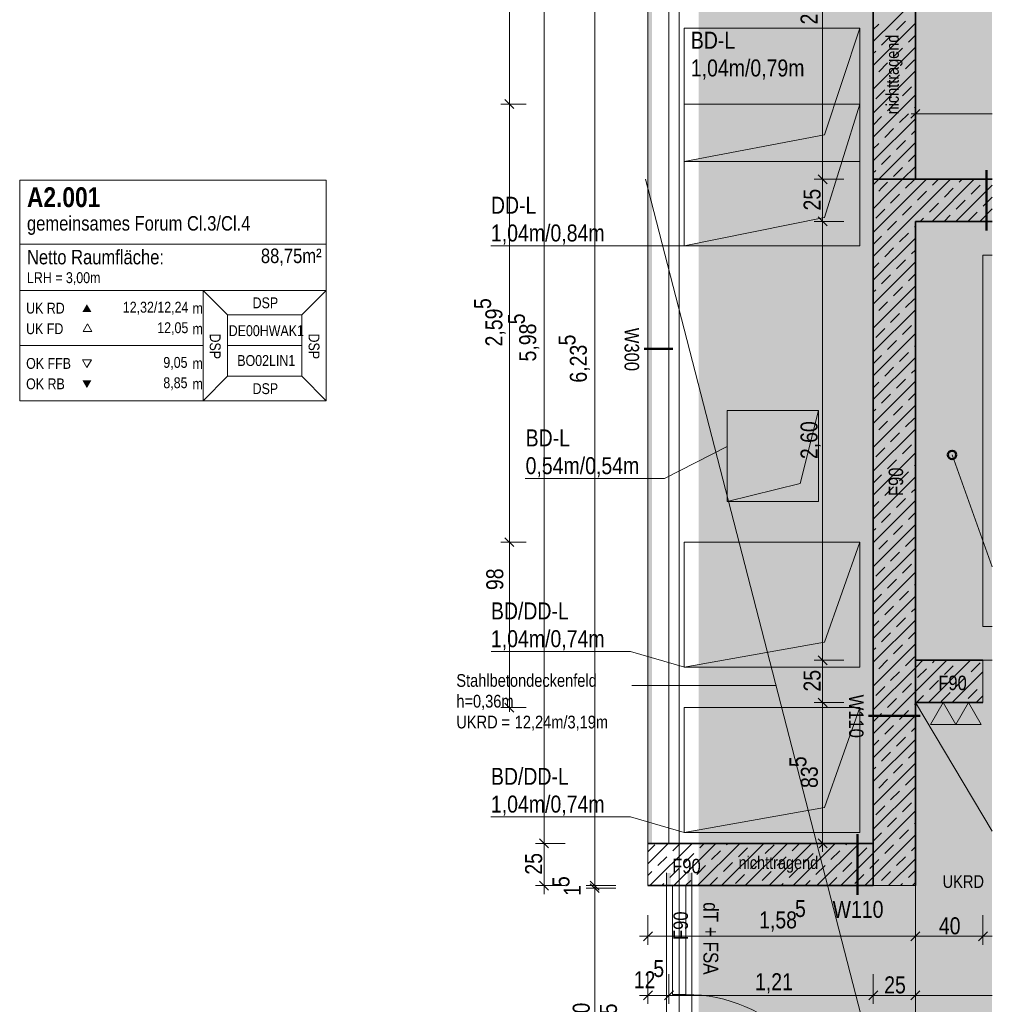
# Model space of a CAD drawing. Extents: x -620 to 300, y 62 to 1112.
# Tile 217 of 226: x -39 to 77, y 632 to 748. Entities that reach past the tile are written whole.
import ezdxf
from ezdxf.lldxf.tags import DXFTag

# ---------------------------------------------------------------- set-up
doc = ezdxf.new("R2010")
doc.units = 0
doc.layers.get('0').update_dxf_attribs({"lineweight": 13})
for name, color, linetype, lineweight, true_color in [('00 -Bauelemente -Gipskarton', 7, 'Continuous', 9, 0xff7fe6), ('00 -Bauelemente -Stahlbeton', 7, 'Continuous', 9, 0xff7fe6), ('30 -34 Innenwände- 1 tragend', 7, 'Continuous', 13, 0xdd0806), ('30 -34 Innenwände- 2 nichttragend', 7, 'Continuous', 18, 0xff7fe6), ('30 -34 Innenwände- 4 Türen_Fenster', 9, 'Continuous', 15, 0x808080), ('30 -35 Decken- 11 Bodendurchbruch', 7, 'Continuous', 15, 0x599559), ('30 -35 Decken- 11 Durchbruch', 5, 'Continuous', 15, 0x0000ff), ('60- 61 allgemeine Ausstattung- 1 Möbel', 9, 'Continuous', 9, 0x808080), ('70 -72 Beschriftung- 1 Beschriftung allgemein', 7, 'Continuous', 9, 0xff6633), ('70 -72 Beschriftung- 2 Beschriftung Bauteile', 7, 'Continuous', 9, 0x9999ff), ('70 -75 Raumstempel- 1 Raumstempel-A06CPVSBL0', 1, 'Continuous', 50, 0xff0000), ('70 -75 Raumstempel-2 Verweislinie', 3, 'Continuous', 9, 0x00ff00), ('70 -76 Bemaßung- 2 Allgemein', 9, 'Continuous', 5, 0x808080), ('iwb_Layout BA_Markierung', 7, 'Continuous', 9, 0xbadcdc)]:
    doc.layers.add(name, color=color, linetype=linetype, lineweight=lineweight, true_color=true_color)
for name, color, linetype, lineweight in [('70 -71 Achsen- 1 Gebäudeachsen', 7, 'STRICHPUNKT2-A06CPVSFL0', 18), ('70 -75 Raumstempel- 3 Wandstempel', 7, 'Continuous', 50), ('Keine-A06CPVSEL0', 7, 'Continuous', 9)]:
    doc.layers.add(name, color=color, linetype=linetype, lineweight=lineweight)
doc.styles.get("Standard").update_dxf_attribs({"font": 'ARIALN.TTF'})
tags = doc.linetypes.add('grob-A06CPVSAL0', pattern=[14, 3, -8, 3]).pattern_tags.tags
tags[8:9] = [DXFTag(74, 4), DXFTag(75, 0), DXFTag(340, '0'), DXFTag(46, 0.0), DXFTag(50, 0.0), DXFTag(44, 0.0), DXFTag(45, 0.0)]
tags[6:7] = [DXFTag(74, 4), DXFTag(75, 0), DXFTag(340, '0'), DXFTag(46, 0.0), DXFTag(50, 0.0), DXFTag(44, 0.0), DXFTag(45, 0.0)]
tags[4:5] = [DXFTag(74, 4), DXFTag(75, 0), DXFTag(340, '0'), DXFTag(46, 0.0), DXFTag(50, 0.0), DXFTag(44, 0.0), DXFTag(45, 0.0)]
tags = doc.linetypes.add('STRICHPUNKT2-A06CPVSFL0', pattern=[12.7, 6.35, -3.175, 0, -3.175]).pattern_tags.tags
tags[10:11] = [DXFTag(74, 4), DXFTag(75, 0), DXFTag(340, '0'), DXFTag(46, 0.0), DXFTag(50, 0.0), DXFTag(44, 0.0), DXFTag(45, 0.0)]
tags[8:9] = [DXFTag(74, 4), DXFTag(75, 0), DXFTag(340, '0'), DXFTag(46, 0.0), DXFTag(50, 0.0), DXFTag(44, 0.0), DXFTag(45, 0.0)]
tags[6:7] = [DXFTag(74, 4), DXFTag(75, 0), DXFTag(340, '0'), DXFTag(46, 0.0), DXFTag(50, 0.0), DXFTag(44, 0.0), DXFTag(45, 0.0)]
tags[4:5] = [DXFTag(74, 4), DXFTag(75, 0), DXFTag(340, '0'), DXFTag(46, 0.0), DXFTag(50, 0.0), DXFTag(44, 0.0), DXFTag(45, 0.0)]

# ---------------------------------------------------------------- blocks, each defined once
blk = doc.blocks.new('Polygon-A06CPVS4L0')
at = {"color": 0, "linetype": 'ByBlock', "lineweight": -2, "ltscale": 0.13}
blk.add_solid([(41.83, 86.61), (41.66, 1083.81), (76.5, 86.52), (76.5, 1083.81)], dxfattribs=at)
blk = doc.blocks.new('Referenz-A06CPVSGL0')
at = {"layer": '00 -Bauelemente -Gipskarton', "color": 0, "linetype": 'Continuous', "lineweight": 0, "ltscale": 0.13}
for points in [[(35.97, 770.45), (35.72, 770.45), (35.97, 650.75), (35.72, 650.75)], [(36.22, 770.45), (35.97, 770.45), (36.22, 650.75), (35.97, 650.75)], [(38.17, 647.25), (37.92, 647.25), (38.17, 645.75), (37.92, 645.75)], [(38.42, 647.25), (38.17, 647.25), (38.42, 645.75), (38.17, 645.75)], [(40.67, 647.25), (40.42, 647.25), (40.67, 645.75), (40.42, 645.75)], [(40.92, 647.25), (40.67, 647.25), (40.92, 645.75), (40.67, 645.75)]]:
    blk.add_solid(points, dxfattribs=at)
at = {"layer": '00 -Bauelemente -Stahlbeton', "color": 0, "linetype": 'Continuous', "ltscale": 0.13}
blk.add_line((75.42, 667.45), (75.42, 672.45), dxfattribs=at)
at = {"layer": '30 -34 Innenwände- 1 tragend', "color": 0, "lineweight": 35}
for p, q in [((67.42, 776.95), (67.42, 729.45)), ((62.42, 770.45), (62.42, 729.45)), ((62.42, 729.45), (62.42, 645.75)), ((62.42, 729.45), (76.53, 729.45)), ((67.42, 724.45), (67.42, 645.75)), ((67.42, 724.45), (76.53, 724.45)), ((67.42, 672.45), (75.42, 672.45)), ((67.42, 667.45), (75.42, 667.45)), ((62.42, 650.75), (35.72, 650.75)), ((62.42, 645.75), (35.72, 645.75))]:
    blk.add_line(p, q, dxfattribs=at)
at = {"layer": '30 -34 Innenwände- 1 tragend', "color": 0, "linetype": 'Continuous', "lineweight": -2, "ltscale": 0.13}
for p, q in [((67.42, 776.95), (67.42, 729.45)), ((62.42, 770.45), (62.42, 729.45)), ((62.42, 729.45), (62.42, 645.75)), ((62.42, 729.45), (67.42, 729.45)), ((67.72, 729.45), (76.53, 729.45)), ((67.42, 724.45), (67.42, 672.45)), ((67.42, 724.45), (76.53, 724.45)), ((67.42, 672.45), (75.42, 672.45)), ((75.42, 667.45), (75.42, 672.45)), ((67.42, 667.45), (67.42, 645.75)), ((67.42, 667.45), (75.42, 667.45)), ((35.72, 650.75), (35.72, 645.75)), ((62.42, 650.75), (38.22, 650.75)), ((37.92, 645.75), (35.72, 645.75)), ((62.42, 645.75), (40.92, 645.75)), ((62.42, 645.75), (67.42, 645.75))]:
    blk.add_line(p, q, dxfattribs=at)
at = {"layer": '30 -34 Innenwände- 1 tragend', "color": 0, "lineweight": 9}
for p, q in [((62.42, 745.76), (67.42, 750.76)), ((62.42, 745.76), (67.42, 750.76)), ((62.42, 742.93), (67.42, 747.93)), ((62.42, 742.93), (67.42, 747.93)), ((62.42, 747.18), (63.07, 747.83)), ((62.42, 747.18), (63.07, 747.83)), ((65.19, 747.12), (66.25, 748.18)), ((65.19, 747.12), (66.25, 748.18)), ((63.42, 745.35), (64.48, 746.41)), ((63.42, 745.35), (64.48, 746.41)), ((66.61, 745.7), (67.42, 746.52)), ((66.61, 745.7), (67.42, 746.52)), ((62.42, 740.11), (67.42, 745.11)), ((62.42, 740.11), (67.42, 745.11)), ((62.42, 744.35), (62.72, 744.64)), ((62.42, 744.35), (62.72, 744.64)), ((64.84, 743.94), (65.9, 745)), ((64.84, 743.94), (65.9, 745)), ((63.07, 742.17), (64.13, 743.23)), ((63.07, 742.17), (64.13, 743.23)), ((66.25, 742.52), (67.31, 743.58)), ((66.25, 742.52), (67.31, 743.58)), ((62.42, 737.28), (67.42, 742.28)), ((62.42, 737.28), (67.42, 742.28)), ((64.48, 740.75), (65.54, 741.81)), ((64.48, 740.75), (65.54, 741.81)), ((62.72, 738.99), (63.78, 740.05)), ((62.72, 738.99), (63.78, 740.05)), ((65.9, 739.34), (66.96, 740.4)), ((65.9, 739.34), (66.96, 740.4)), ((62.42, 734.45), (67.42, 739.45)), ((62.42, 734.45), (67.42, 739.45)), ((64.13, 737.57), (65.19, 738.63)), ((64.13, 737.57), (65.19, 738.63)), ((67.31, 737.93), (67.42, 738.04)), ((67.31, 737.93), (67.42, 738.04)), ((62.42, 735.86), (63.42, 736.87)), ((62.42, 735.86), (63.42, 736.87)), ((62.42, 731.62), (67.42, 736.62)), ((62.42, 731.62), (67.42, 736.62)), ((65.54, 736.16), (66.61, 737.22)), ((65.54, 736.16), (66.61, 737.22)), ((63.78, 734.39), (64.84, 735.45)), ((63.78, 734.39), (64.84, 735.45)), ((66.96, 734.74), (67.42, 735.21)), ((66.96, 734.74), (67.42, 735.21)), ((65.19, 732.98), (66.25, 734.04)), ((65.19, 732.98), (66.25, 734.04)), ((62.42, 733.04), (63.07, 733.68)), ((62.42, 733.04), (63.07, 733.68)), ((63.08, 729.45), (67.42, 733.79)), ((63.08, 729.45), (67.42, 733.79)), ((63.42, 731.21), (64.48, 732.27)), ((63.42, 731.21), (64.48, 732.27)), ((66.61, 731.56), (67.42, 732.38)), ((66.61, 731.56), (67.42, 732.38)), ((62.42, 730.21), (62.72, 730.5)), ((62.42, 730.21), (62.72, 730.5)), ((64.84, 729.79), (65.9, 730.85)), ((64.84, 729.79), (65.9, 730.85)), ((65.91, 729.45), (67.42, 730.96)), ((65.91, 729.45), (67.42, 730.96)), ((62.75, 729.12), (63.08, 729.45)), ((62.75, 729.12), (63.08, 729.45)), ((64.17, 727.71), (65.91, 729.45)), ((64.17, 727.71), (65.91, 729.45)), ((65.58, 726.29), (68.74, 729.45)), ((65.58, 726.29), (68.74, 729.45)), ((66.25, 728.38), (67.31, 729.44)), ((66.25, 728.38), (67.31, 729.44)), ((66.99, 724.88), (71.57, 729.45)), ((66.99, 724.88), (71.57, 729.45)), ((69.4, 724.45), (74.4, 729.45)), ((69.4, 724.45), (74.4, 729.45)), ((69.43, 728.73), (70.15, 729.45)), ((69.43, 728.73), (70.15, 729.45)), ((72.62, 729.09), (72.98, 729.45)), ((72.62, 729.09), (72.98, 729.45)), ((75.8, 729.44), (75.81, 729.45)), ((75.8, 729.44), (75.81, 729.45)), ((62.42, 728.79), (62.75, 729.12)), ((62.42, 728.79), (62.75, 729.12)), ((63.07, 728.03), (63.46, 728.42)), ((63.07, 728.03), (63.46, 728.42)), ((63.46, 728.42), (64.13, 729.09)), ((63.46, 728.42), (64.13, 729.09)), ((67.67, 726.97), (68.73, 728.03)), ((67.67, 726.97), (68.73, 728.03)), ((70.85, 727.32), (71.91, 728.38)), ((70.85, 727.32), (71.91, 728.38)), ((72.22, 724.45), (76.53, 728.76)), ((72.22, 724.45), (76.53, 728.76)), ((74.03, 727.67), (75.09, 728.73)), ((74.03, 727.67), (75.09, 728.73)), ((62.42, 725.96), (64.17, 727.71)), ((62.42, 725.96), (64.17, 727.71)), ((64.48, 726.61), (64.87, 727)), ((64.48, 726.61), (64.87, 727)), ((64.87, 727), (65.54, 727.67)), ((64.87, 727), (65.54, 727.67)), ((72.26, 725.91), (73.32, 726.97)), ((72.26, 725.91), (73.32, 726.97)), ((75.44, 726.26), (76.5, 727.32)), ((75.44, 726.26), (76.5, 727.32)), ((62.42, 723.14), (65.58, 726.29)), ((62.42, 723.14), (65.58, 726.29)), ((62.72, 724.84), (63.78, 725.91)), ((62.72, 724.84), (63.78, 725.91)), ((66.29, 725.59), (66.96, 726.26)), ((66.29, 725.59), (66.96, 726.26)), ((69.08, 725.55), (70.14, 726.61)), ((69.08, 725.55), (70.14, 726.61)), ((75.05, 724.45), (76.53, 725.93)), ((75.05, 724.45), (76.53, 725.93)), ((62.42, 720.31), (66.99, 724.88)), ((62.42, 720.31), (66.99, 724.88)), ((64.13, 723.43), (65.19, 724.49)), ((64.13, 723.43), (65.19, 724.49)), ((65.9, 725.2), (66.29, 725.59)), ((65.9, 725.2), (66.29, 725.59)), ((67.98, 724.45), (68.37, 724.84)), ((67.98, 724.45), (68.37, 724.84)), ((70.81, 724.45), (71.55, 725.2)), ((70.81, 724.45), (71.55, 725.2)), ((73.68, 724.49), (74.74, 725.55)), ((73.68, 724.49), (74.74, 725.55)), ((67.31, 723.78), (67.42, 723.89)), ((67.31, 723.78), (67.42, 723.89)), ((62.42, 721.72), (63.42, 722.72)), ((62.42, 721.72), (63.42, 722.72)), ((62.42, 717.48), (67.42, 722.48)), ((62.42, 717.48), (67.42, 722.48)), ((65.54, 722.02), (66.61, 723.08)), ((65.54, 722.02), (66.61, 723.08)), ((63.78, 720.25), (64.84, 721.31)), ((63.78, 720.25), (64.84, 721.31)), ((66.96, 720.6), (67.42, 721.06)), ((66.96, 720.6), (67.42, 721.06)), ((65.19, 718.83), (66.25, 719.89)), ((65.19, 718.83), (66.25, 719.89)), ((62.42, 714.65), (67.42, 719.65)), ((62.42, 714.65), (67.42, 719.65)), ((62.42, 718.89), (63.07, 719.54)), ((62.42, 718.89), (63.07, 719.54)), ((63.42, 717.07), (64.48, 718.13)), ((63.42, 717.07), (64.48, 718.13)), ((66.61, 717.42), (67.42, 718.24)), ((66.61, 717.42), (67.42, 718.24)), ((62.42, 711.82), (67.42, 716.82)), ((62.42, 711.82), (67.42, 716.82)), ((62.42, 716.06), (62.72, 716.36)), ((62.42, 716.06), (62.72, 716.36)), ((64.84, 715.65), (65.9, 716.71)), ((64.84, 715.65), (65.9, 716.71)), ((66.25, 714.24), (67.31, 715.3)), ((66.25, 714.24), (67.31, 715.3)), ((62.42, 708.99), (67.42, 713.99)), ((62.42, 708.99), (67.42, 713.99)), ((63.07, 713.88), (64.13, 714.94)), ((63.07, 713.88), (64.13, 714.94)), ((64.48, 712.47), (65.54, 713.53)), ((64.48, 712.47), (65.54, 713.53)), ((62.72, 710.7), (63.78, 711.76)), ((62.72, 710.7), (63.78, 711.76)), ((65.9, 711.06), (66.96, 712.12)), ((65.9, 711.06), (66.96, 712.12)), ((62.42, 706.17), (67.42, 711.17)), ((62.42, 706.17), (67.42, 711.17)), ((64.13, 709.29), (65.19, 710.35)), ((64.13, 709.29), (65.19, 710.35)), ((67.31, 709.64), (67.42, 709.75)), ((67.31, 709.64), (67.42, 709.75)), ((62.42, 707.58), (63.42, 708.58)), ((62.42, 707.58), (63.42, 708.58)), ((62.42, 703.34), (67.42, 708.34)), ((62.42, 703.34), (67.42, 708.34)), ((65.54, 707.87), (66.61, 708.93)), ((65.54, 707.87), (66.61, 708.93)), ((63.78, 706.11), (64.84, 707.17)), ((63.78, 706.11), (64.84, 707.17)), ((66.96, 706.46), (67.42, 706.92)), ((66.96, 706.46), (67.42, 706.92)), ((62.42, 700.51), (67.42, 705.51)), ((62.42, 700.51), (67.42, 705.51)), ((62.42, 704.75), (63.07, 705.4)), ((62.42, 704.75), (63.07, 705.4)), ((65.19, 704.69), (66.25, 705.75)), ((65.19, 704.69), (66.25, 705.75)), ((63.42, 702.92), (64.48, 703.98)), ((63.42, 702.92), (64.48, 703.98)), ((66.61, 703.28), (67.42, 704.09)), ((66.61, 703.28), (67.42, 704.09)), ((62.42, 697.68), (67.42, 702.68)), ((62.42, 697.68), (67.42, 702.68)), ((64.84, 701.51), (65.9, 702.57)), ((64.84, 701.51), (65.9, 702.57)), ((62.42, 701.92), (62.72, 702.22)), ((62.42, 701.92), (62.72, 702.22)), ((63.07, 699.74), (64.13, 700.8)), ((63.07, 699.74), (64.13, 700.8)), ((66.25, 700.1), (67.31, 701.16)), ((66.25, 700.1), (67.31, 701.16)), ((62.42, 694.85), (67.42, 699.85)), ((62.42, 694.85), (67.42, 699.85)), ((64.48, 698.33), (65.54, 699.39)), ((64.48, 698.33), (65.54, 699.39)), ((65.9, 696.91), (66.96, 697.97)), ((65.9, 696.91), (66.96, 697.97)), ((62.42, 692.02), (67.42, 697.02)), ((62.42, 692.02), (67.42, 697.02)), ((62.72, 696.56), (63.78, 697.62)), ((62.72, 696.56), (63.78, 697.62)), ((64.13, 695.15), (65.19, 696.21)), ((64.13, 695.15), (65.19, 696.21)), ((67.31, 695.5), (67.42, 695.61)), ((67.31, 695.5), (67.42, 695.61)), ((62.42, 693.44), (63.42, 694.44)), ((62.42, 693.44), (63.42, 694.44)), ((62.42, 689.19), (67.42, 694.19)), ((62.42, 689.19), (67.42, 694.19)), ((65.54, 693.73), (66.61, 694.79)), ((65.54, 693.73), (66.61, 694.79)), ((63.78, 691.96), (64.84, 693.02)), ((63.78, 691.96), (64.84, 693.02)), ((66.96, 692.32), (67.42, 692.78)), ((66.96, 692.32), (67.42, 692.78)), ((62.42, 686.37), (67.42, 691.37)), ((62.42, 686.37), (67.42, 691.37)), ((62.42, 690.61), (63.07, 691.26)), ((62.42, 690.61), (63.07, 691.26)), ((65.19, 690.55), (66.25, 691.61)), ((65.19, 690.55), (66.25, 691.61)), ((63.42, 688.78), (64.48, 689.84)), ((63.42, 688.78), (64.48, 689.84)), ((66.61, 689.14), (67.42, 689.95)), ((66.61, 689.14), (67.42, 689.95)), ((62.42, 683.54), (67.42, 688.54)), ((62.42, 683.54), (67.42, 688.54)), ((64.84, 687.37), (65.9, 688.43)), ((64.84, 687.37), (65.9, 688.43)), ((62.42, 687.78), (62.72, 688.07)), ((62.42, 687.78), (62.72, 688.07)), ((63.07, 685.6), (64.13, 686.66)), ((63.07, 685.6), (64.13, 686.66)), ((66.25, 685.95), (67.31, 687.01)), ((66.25, 685.95), (67.31, 687.01)), ((62.42, 680.71), (67.42, 685.71)), ((62.42, 680.71), (67.42, 685.71)), ((64.48, 684.19), (65.54, 685.25)), ((64.48, 684.19), (65.54, 685.25)), ((65.9, 682.77), (66.96, 683.83)), ((65.9, 682.77), (66.96, 683.83)), ((62.42, 677.88), (67.42, 682.88)), ((62.42, 677.88), (67.42, 682.88)), ((62.72, 682.42), (63.78, 683.48)), ((62.72, 682.42), (63.78, 683.48)), ((64.13, 681), (65.19, 682.06)), ((64.13, 681), (65.19, 682.06)), ((67.31, 681.36), (67.42, 681.47)), ((67.31, 681.36), (67.42, 681.47)), ((62.42, 679.3), (63.42, 680.3)), ((62.42, 679.3), (63.42, 680.3)), ((65.54, 679.59), (66.61, 680.65)), ((65.54, 679.59), (66.61, 680.65)), ((62.42, 675.05), (67.42, 680.05)), ((62.42, 675.05), (67.42, 680.05)), ((63.78, 677.82), (64.84, 678.88)), ((63.78, 677.82), (64.84, 678.88)), ((66.96, 678.18), (67.42, 678.64)), ((66.96, 678.18), (67.42, 678.64)), ((62.42, 672.22), (67.42, 677.22)), ((62.42, 672.22), (67.42, 677.22)), ((62.42, 676.47), (63.07, 677.11)), ((62.42, 676.47), (63.07, 677.11)), ((65.19, 676.41), (66.25, 677.47)), ((65.19, 676.41), (66.25, 677.47)), ((63.42, 674.64), (64.48, 675.7)), ((63.42, 674.64), (64.48, 675.7)), ((66.61, 674.99), (67.42, 675.81)), ((66.61, 674.99), (67.42, 675.81)), ((62.42, 669.4), (67.42, 674.4)), ((62.42, 669.4), (67.42, 674.4)), ((62.42, 673.64), (62.72, 673.93)), ((62.42, 673.64), (62.72, 673.93)), ((64.84, 673.23), (65.9, 674.29)), ((64.84, 673.23), (65.9, 674.29)), ((63.07, 671.46), (64.13, 672.52)), ((63.07, 671.46), (64.13, 672.52)), ((66.25, 671.81), (67.31, 672.87)), ((66.25, 671.81), (67.31, 672.87)), ((67.42, 671.57), (68.31, 672.45)), ((67.42, 668.74), (71.14, 672.45)), ((67.42, 671.57), (68.31, 672.45)), ((67.42, 668.74), (71.14, 672.45)), ((68.96, 667.45), (73.96, 672.45)), ((68.96, 667.45), (73.96, 672.45)), ((69.43, 672.16), (69.72, 672.45)), ((69.43, 672.16), (69.72, 672.45)), ((74.03, 671.1), (75.09, 672.16)), ((74.03, 671.1), (75.09, 672.16)), ((62.42, 666.57), (67.42, 671.57)), ((62.42, 666.57), (67.42, 671.57)), ((64.48, 670.04), (65.54, 671.1)), ((64.48, 670.04), (65.54, 671.1)), ((67.67, 670.4), (68.73, 671.46)), ((67.67, 670.4), (68.73, 671.46)), ((70.85, 670.75), (71.91, 671.81)), ((70.85, 670.75), (71.91, 671.81)), ((71.79, 667.45), (75.42, 671.08)), ((71.79, 667.45), (75.42, 671.08)), ((65.9, 668.63), (66.96, 669.69)), ((65.9, 668.63), (66.96, 669.69)), ((69.08, 668.98), (70.14, 670.04)), ((69.08, 668.98), (70.14, 670.04)), ((72.26, 669.34), (73.32, 670.4)), ((72.26, 669.34), (73.32, 670.4)), ((62.42, 663.74), (67.42, 668.74)), ((62.42, 663.74), (67.42, 668.74)), ((62.72, 668.28), (63.78, 669.34)), ((62.72, 668.28), (63.78, 669.34)), ((70.49, 667.57), (71.55, 668.63)), ((70.49, 667.57), (71.55, 668.63)), ((73.68, 667.92), (74.74, 668.98)), ((73.68, 667.92), (74.74, 668.98)), ((64.13, 666.86), (65.19, 667.92)), ((64.13, 666.86), (65.19, 667.92)), ((67.31, 667.22), (67.42, 667.32)), ((67.31, 667.22), (67.42, 667.32)), ((67.55, 667.45), (68.37, 668.28)), ((67.55, 667.45), (68.37, 668.28)), ((74.62, 667.45), (75.42, 668.25)), ((74.62, 667.45), (75.42, 668.25)), ((65.54, 665.45), (66.61, 666.51)), ((65.54, 665.45), (66.61, 666.51)), ((62.42, 665.15), (63.42, 666.15)), ((62.42, 665.15), (63.42, 666.15)), ((62.42, 660.91), (67.42, 665.91)), ((62.42, 660.91), (67.42, 665.91)), ((63.78, 663.68), (64.84, 664.74)), ((63.78, 663.68), (64.84, 664.74)), ((66.96, 664.03), (67.42, 664.5)), ((66.96, 664.03), (67.42, 664.5)), ((62.42, 658.08), (67.42, 663.08)), ((62.42, 658.08), (67.42, 663.08)), ((62.42, 662.32), (63.07, 662.97)), ((62.42, 662.32), (63.07, 662.97)), ((65.19, 662.27), (66.25, 663.33)), ((65.19, 662.27), (66.25, 663.33)), ((63.42, 660.5), (64.48, 661.56)), ((63.42, 660.5), (64.48, 661.56)), ((66.61, 660.85), (67.42, 661.67)), ((66.61, 660.85), (67.42, 661.67)), ((62.42, 655.25), (67.42, 660.25)), ((62.42, 655.25), (67.42, 660.25)), ((62.42, 659.5), (62.72, 659.79)), ((62.42, 659.5), (62.72, 659.79)), ((64.84, 659.08), (65.9, 660.14)), ((64.84, 659.08), (65.9, 660.14)), ((63.07, 657.32), (64.13, 658.38)), ((63.07, 657.32), (64.13, 658.38)), ((66.25, 657.67), (67.31, 658.73)), ((66.25, 657.67), (67.31, 658.73)), ((62.42, 652.43), (67.42, 657.43)), ((62.42, 652.43), (67.42, 657.43)), ((64.48, 655.9), (65.54, 656.96)), ((64.48, 655.9), (65.54, 656.96)), ((62.42, 649.6), (67.42, 654.6)), ((62.42, 649.6), (67.42, 654.6)), ((62.72, 654.13), (63.78, 655.19)), ((62.72, 654.13), (63.78, 655.19)), ((65.9, 654.49), (66.96, 655.55)), ((65.9, 654.49), (66.96, 655.55)), ((64.13, 652.72), (65.19, 653.78)), ((64.13, 652.72), (65.19, 653.78)), ((65.54, 651.31), (66.61, 652.37)), ((65.54, 651.31), (66.61, 652.37)), ((67.31, 653.07), (67.42, 653.18)), ((67.31, 653.07), (67.42, 653.18)), ((62.42, 651.01), (63.42, 652.01)), ((62.42, 651.01), (63.42, 652.01)), ((62.42, 646.77), (67.42, 651.77)), ((62.42, 646.77), (67.42, 651.77)), ((35.72, 648.35), (38.12, 650.75)), ((35.72, 648.35), (38.12, 650.75)), ((35.72, 649.77), (36.55, 650.6)), ((35.72, 649.77), (36.55, 650.6)), ((35.95, 645.75), (40.95, 650.75)), ((35.95, 645.75), (40.95, 650.75)), ((38.67, 649.89), (39.54, 650.75)), ((38.67, 649.89), (39.54, 650.75)), ((38.78, 645.75), (43.78, 650.75)), ((38.78, 645.75), (43.78, 650.75)), ((41.61, 645.75), (46.61, 650.75)), ((41.61, 645.75), (46.61, 650.75)), ((41.86, 650.24), (42.37, 650.75)), ((41.86, 650.24), (42.37, 650.75)), ((43.27, 648.83), (44.33, 649.89)), ((43.27, 648.83), (44.33, 649.89)), ((44.44, 645.75), (49.44, 650.75)), ((44.44, 645.75), (49.44, 650.75)), ((45.04, 650.6), (45.19, 650.75)), ((45.04, 650.6), (45.19, 650.75)), ((46.45, 649.18), (47.51, 650.24)), ((46.45, 649.18), (47.51, 650.24)), ((47.26, 645.75), (52.26, 650.75)), ((47.26, 645.75), (52.26, 650.75)), ((49.63, 649.54), (50.7, 650.6)), ((49.63, 649.54), (50.7, 650.6)), ((50.09, 645.75), (55.09, 650.75)), ((50.09, 645.75), (55.09, 650.75)), ((52.82, 649.89), (53.68, 650.75)), ((52.82, 649.89), (53.68, 650.75)), ((52.92, 645.75), (57.92, 650.75)), ((52.92, 645.75), (57.92, 650.75)), ((55.75, 645.75), (60.75, 650.75)), ((55.75, 645.75), (60.75, 650.75)), ((56, 650.24), (56.51, 650.75)), ((56, 650.24), (56.51, 650.75)), ((57.41, 648.83), (58.47, 649.89)), ((57.41, 648.83), (58.47, 649.89)), ((59.18, 650.6), (59.34, 650.75)), ((59.18, 650.6), (59.34, 650.75)), ((60.59, 649.18), (61.66, 650.24)), ((60.59, 649.18), (61.66, 650.24)), ((63.78, 649.54), (64.84, 650.6)), ((63.78, 649.54), (64.84, 650.6)), ((66.96, 649.89), (67.42, 650.35)), ((66.96, 649.89), (67.42, 650.35)), ((36.91, 648.12), (37.97, 649.18)), ((36.91, 648.12), (37.97, 649.18)), ((40.09, 648.48), (41.15, 649.54)), ((40.09, 648.48), (41.15, 649.54)), ((47.87, 647.77), (48.93, 648.83)), ((47.87, 647.77), (48.93, 648.83)), ((51.05, 648.12), (52.11, 649.18)), ((51.05, 648.12), (52.11, 649.18)), ((54.23, 648.48), (55.29, 649.54)), ((54.23, 648.48), (55.29, 649.54)), ((58.58, 645.75), (62.42, 649.6)), ((58.58, 645.75), (62.42, 649.6)), ((62.42, 648.18), (63.07, 648.83)), ((62.42, 648.18), (63.07, 648.83)), ((64.24, 645.75), (67.42, 648.94)), ((64.24, 645.75), (67.42, 648.94)), ((65.19, 648.12), (66.25, 649.18)), ((65.19, 648.12), (66.25, 649.18)), ((38.32, 646.71), (39.38, 647.77)), ((38.32, 646.71), (39.38, 647.77)), ((41.5, 647.06), (42.56, 648.12)), ((41.5, 647.06), (42.56, 648.12)), ((44.68, 647.42), (45.75, 648.48)), ((44.68, 647.42), (45.75, 648.48)), ((52.46, 646.71), (53.52, 647.77)), ((52.46, 646.71), (53.52, 647.77)), ((55.64, 647.06), (56.71, 648.12)), ((55.64, 647.06), (56.71, 648.12)), ((58.83, 647.42), (59.89, 648.48)), ((58.83, 647.42), (59.89, 648.48)), ((62.01, 647.77), (62.42, 648.18)), ((62.01, 647.77), (62.42, 648.18)), ((66.61, 646.71), (67.42, 647.53)), ((66.61, 646.71), (67.42, 647.53)), ((35.72, 646.94), (36.2, 647.42)), ((35.72, 646.94), (36.2, 647.42)), ((40.19, 645.75), (40.8, 646.36)), ((40.19, 645.75), (40.8, 646.36)), ((43.02, 645.75), (43.98, 646.71)), ((43.02, 645.75), (43.98, 646.71)), ((46.1, 646), (47.16, 647.06)), ((46.1, 646), (47.16, 647.06)), ((49.28, 646.36), (50.34, 647.42)), ((49.28, 646.36), (50.34, 647.42)), ((54.34, 645.75), (54.94, 646.36)), ((54.34, 645.75), (54.94, 646.36)), ((57.16, 645.75), (58.12, 646.71)), ((57.16, 645.75), (58.12, 646.71)), ((60.24, 646), (61.3, 647.06)), ((60.24, 646), (61.3, 647.06)), ((61.41, 645.75), (62.42, 646.77)), ((61.41, 645.75), (62.42, 646.77)), ((63.42, 646.36), (64.48, 647.42)), ((63.42, 646.36), (64.48, 647.42)), ((37.37, 645.75), (37.61, 646)), ((37.37, 645.75), (37.61, 646)), ((51.51, 645.75), (51.76, 646)), ((51.51, 645.75), (51.76, 646)), ((65.65, 645.75), (65.9, 646)), ((65.65, 645.75), (65.9, 646)), ((67.06, 645.75), (67.42, 646.11)), ((67.06, 645.75), (67.42, 646.11))]:
    blk.add_line(p, q, dxfattribs=at)
at = {"layer": '30 -34 Innenwände- 2 nichttragend', "color": 0, "linetype": 'Continuous', "ltscale": 0.18}
for p, q in [((35.72, 770.45), (35.72, 650.75)), ((38.22, 770.45), (38.22, 650.75)), ((37.92, 647.25), (37.92, 645.75)), ((40.92, 647.25), (40.92, 645.75)), ((37.92, 645.75), (40.67, 645.75)), ((37.92, 645.75), (38.17, 645.75)), ((38.17, 645.75), (38.42, 645.75)), ((38.42, 645.75), (40.42, 645.75)), ((40.42, 645.75), (40.67, 645.75)), ((40.67, 645.75), (40.92, 645.75)), ((40.67, 645.75), (40.92, 645.75))]:
    blk.add_line(p, q, dxfattribs=at)
at = {"layer": '30 -34 Innenwände- 4 Türen_Fenster', "color": 0, "linetype": 'Continuous', "ltscale": 0.15}
for p, q in [((75.42, 672.45), (76.53, 672.45)), ((38.62, 632.85), (38.62, 645.75)), ((38.62, 645.75), (40.22, 645.75)), ((40.22, 645.75), (40.22, 632.85)), ((40.22, 632.85), (38.62, 632.85))]:
    blk.add_line(p, q, dxfattribs=at)
at = {"layer": '30 -34 Innenwände- 4 Türen_Fenster', "color": 0, "linetype": 'grob-A06CPVSAL0', "ltscale": 0.15}
for p, q in [((37.92, 645.75), (37.92, 613.45)), ((40.92, 645.75), (40.92, 613.45))]:
    blk.add_line(p, q, dxfattribs=at)
blk.add_ellipse((40.22, 614.85), major_axis=(18, 0), ratio=1, start_param=0, end_param=1.570796, dxfattribs=at)
at = {"layer": '30 -35 Decken- 11 Bodendurchbruch', "color": 0, "linetype": 'Continuous', "ltscale": 0.15}
for p, q in [((40.02, 731.55), (40.02, 747.35)), ((40.02, 747.35), (60.82, 747.35)), ((60.82, 747.35), (56.66, 734.71)), ((60.82, 747.35), (56.66, 734.71)), ((60.82, 731.55), (60.82, 747.35)), ((56.66, 734.71), (40.02, 731.55)), ((56.66, 734.71), (40.02, 731.55)), ((40.02, 731.55), (60.82, 731.55)), ((45.12, 691.25), (45.12, 702.05)), ((45.12, 702.05), (55.92, 702.05)), ((55.92, 702.05), (53.76, 693.41)), ((55.92, 702.05), (53.76, 693.41)), ((55.92, 691.25), (55.92, 702.05)), ((37.7, 693.99), (45.04, 697.73)), ((21.17, 693.99), (37.7, 693.99)), ((53.76, 693.41), (45.12, 691.25)), ((53.76, 693.41), (45.12, 691.25)), ((45.12, 691.25), (55.92, 691.25))]:
    blk.add_line(p, q, dxfattribs=at)
blk.add_solid([(60.82, 747.35), (60.82, 731.55), (56.66, 734.71), (40.02, 731.55)], dxfattribs=at)
at = {"layer": '30 -35 Decken- 11 Durchbruch', "color": 0, "linetype": 'Continuous', "ltscale": 0.15}
for p, q in [((40.02, 721.55), (40.02, 738.35)), ((40.02, 738.35), (60.82, 738.35)), ((60.82, 738.35), (56.66, 724.91)), ((60.82, 738.35), (56.66, 724.91)), ((60.82, 721.55), (60.82, 738.35)), ((56.66, 724.91), (40.02, 721.55)), ((56.66, 724.91), (40.02, 721.55)), ((33.65, 721.58), (17.12, 721.58)), ((40.02, 721.55), (33.65, 721.58)), ((40.02, 721.55), (60.82, 721.55)), ((40.02, 671.65), (40.02, 686.45)), ((40.02, 686.45), (60.82, 686.45)), ((60.82, 686.45), (56.66, 674.61)), ((60.82, 686.45), (56.66, 674.61)), ((60.82, 671.65), (60.82, 686.45)), ((56.66, 674.61), (40.02, 671.65)), ((56.66, 674.61), (40.02, 671.65)), ((17.14, 673.49), (33.67, 673.49)), ((40.04, 671.63), (33.67, 673.49)), ((40.02, 671.65), (60.82, 671.65)), ((40.02, 652.05), (40.02, 666.85)), ((40.02, 666.85), (60.82, 666.85)), ((60.82, 666.85), (56.66, 655.01)), ((60.82, 666.85), (56.66, 655.01)), ((60.82, 652.05), (60.82, 666.85)), ((56.66, 655.01), (40.02, 652.05)), ((56.66, 655.01), (40.02, 652.05)), ((17.12, 653.92), (33.65, 653.92)), ((40.02, 652.05), (33.65, 653.92)), ((40.02, 652.05), (60.82, 652.05))]:
    blk.add_line(p, q, dxfattribs=at)
for points in [[(40.02, 721.55), (56.66, 724.91), (60.82, 721.55), (60.82, 738.35)], [(60.82, 671.65), (40.02, 671.65), (60.82, 686.45), (56.66, 674.61)], [(60.82, 652.05), (40.02, 652.05), (60.82, 666.85), (56.66, 655.01)]]:
    blk.add_solid(points, dxfattribs=at)
at = {"layer": '60- 61 allgemeine Ausstattung- 1 Möbel', "color": 0, "linetype": 'Continuous', "ltscale": 0.13}
for p, q in [((75.42, 676.45), (75.42, 720.45)), ((75.42, 720.45), (76.53, 720.45)), ((76.53, 676.45), (75.42, 676.45))]:
    blk.add_line(p, q, dxfattribs=at)
at = {"layer": '70 -71 Achsen- 1 Gebäudeachsen', "color": 0, "linetype": 'STRICHPUNKT2-A06CPVSFL0', "ltscale": 0.18}
blk.add_line((39.42, 1084.39), (39.42, 84.95), dxfattribs=at)
at = {"layer": '70 -72 Beschriftung- 1 Beschriftung allgemein', "color": 0, "linetype": 'grob-A06CPVSAL0', "ltscale": 0.13}
for p, q in [((67.42, 605.45), (35.42, 729.45)), ((76.53, 652.19), (67.42, 667.45)), ((67.42, 605.45), (67.42, 645.75))]:
    blk.add_line(p, q, dxfattribs=at)
at = {"layer": '70 -72 Beschriftung- 1 Beschriftung allgemein', "color": 0}
blk.add_line((33.82, 669.48), (50.9, 669.48), dxfattribs=at)
at = {"layer": '70 -72 Beschriftung- 2 Beschriftung Bauteile', "color": 0}
for p, q in [((69.22, 664.86), (70.72, 667.45)), ((70.72, 667.45), (72.22, 664.86)), ((72.22, 664.86), (73.72, 667.45)), ((73.72, 667.45), (75.22, 664.86)), ((72.22, 664.86), (69.22, 664.86)), ((75.22, 664.86), (72.22, 664.86))]:
    blk.add_line(p, q, dxfattribs=at)
at = {"layer": '70 -75 Raumstempel- 1 Raumstempel-A06CPVSBL0', "color": 0, "lineweight": 9}
for p, q in [((-38.72, 729.35), (-38.72, 703.21)), ((-2.4, 729.35), (-38.72, 729.35)), ((-2.4, 703.21), (-2.4, 729.35)), ((-2.4, 721.76), (-38.72, 721.76)), ((-38.72, 716.28), (-16.99, 716.28)), ((-14.11, 713.39), (-16.99, 716.28)), ((-2.4, 716.28), (-16.99, 716.28)), ((-16.99, 716.28), (-16.99, 703.21)), ((-5.28, 713.39), (-2.4, 716.28)), ((-14.11, 706.11), (-14.11, 713.39)), ((-14.11, 713.39), (-5.28, 713.39)), ((-5.28, 706.11), (-5.28, 713.39)), ((-30.69, 712.32), (-31.21, 711.42)), ((-30.16, 711.42), (-30.69, 712.32)), ((-31.21, 711.42), (-30.16, 711.42)), ((-38.72, 709.75), (-16.99, 709.75)), ((-5.28, 709.75), (-14.11, 709.75)), ((-30.76, 707.14), (-31.28, 708.05)), ((-31.28, 708.05), (-30.23, 708.05)), ((-30.23, 708.05), (-30.76, 707.14)), ((-14.11, 706.11), (-16.99, 703.21)), ((-14.11, 706.11), (-5.28, 706.11)), ((-5.28, 706.11), (-2.4, 703.21)), ((-2.4, 703.21), (-38.72, 703.21))]:
    blk.add_line(p, q, dxfattribs=at)
at = {"layer": '70 -75 Raumstempel- 1 Raumstempel-A06CPVSBL0', "color": 0, "lineweight": 0}
for points in [[(-30.23, 713.74), (-30.76, 714.64), (-31.28, 713.74)], [(-30.23, 705.61), (-30.76, 704.7), (-31.28, 705.61)]]:
    blk.add_solid(points, dxfattribs=at)
at = {"layer": '70 -75 Raumstempel- 3 Wandstempel', "color": 0, "linetype": 'Continuous', "ltscale": 0.5}
blk.add_line((35.27, 709.35), (38.67, 709.35), dxfattribs=at)
at = {"layer": '70 -75 Raumstempel-2 Verweislinie', "color": 0, "linetype": 'Continuous', "ltscale": 0.13}
blk.add_line((76.53, 683.52), (71.76, 696.79), dxfattribs=at)
at = {"layer": '70 -75 Raumstempel-2 Verweislinie', "color": 0, "linetype": 'ByBlock', "lineweight": 50, "ltscale": 0.5}
blk.add_circle((71.76, 696.79), 0.5, dxfattribs=at)
at = {"layer": '70 -76 Bemaßung- 2 Allgemein', "color": 0, "linetype": 'Continuous', "ltscale": 0.13}
for p, q in [((23.42, 651.81), (23.42, 769.39)), ((29.42, 646.81), (29.42, 769.39)), ((56.42, 730.51), (56.42, 769.39)), ((19.31, 739.41), (19.31, 768.29)), ((19.84, 737.82), (18.78, 738.88)), ((18.78, 738.88), (19.84, 737.82)), ((19.31, 737.85), (19.31, 739.41)), ((19.31, 738.85), (19.31, 737.29)), ((21.31, 738.35), (18.31, 738.35)), ((21.31, 738.35), (18.31, 738.35)), ((66.89, 736.67), (67.95, 737.73)), ((67.42, 735.2), (67.42, 738.2)), ((19.31, 687.51), (19.31, 737.29)), ((66.92, 737.2), (68.48, 737.2)), ((68.48, 737.2), (76.53, 737.2)), ((56.42, 728.45), (56.42, 730.51)), ((56.42, 730.45), (56.42, 728.39)), ((58.92, 729.45), (55.42, 729.45)), ((58.92, 729.45), (55.42, 729.45)), ((56.42, 725.51), (56.42, 728.39)), ((56.42, 723.45), (56.42, 725.51)), ((56.42, 725.45), (56.42, 723.39)), ((58.92, 724.45), (55.42, 724.45)), ((58.92, 724.45), (55.42, 724.45)), ((56.42, 673.51), (56.42, 723.39)), ((19.31, 685.95), (19.31, 687.51)), ((21.31, 686.45), (18.31, 686.45)), ((21.31, 686.45), (18.31, 686.45)), ((19.84, 685.92), (18.78, 686.98)), ((18.78, 686.98), (19.84, 685.92)), ((19.31, 686.95), (19.31, 685.39)), ((19.31, 667.91), (19.31, 685.39)), ((56.42, 671.45), (56.42, 673.51)), ((56.42, 673.45), (56.42, 671.39)), ((58.92, 672.45), (55.42, 672.45)), ((58.92, 672.45), (55.42, 672.45)), ((56.42, 668.51), (56.42, 671.39)), ((56.42, 666.45), (56.42, 668.51)), ((19.84, 666.32), (18.78, 667.38)), ((19.31, 666.35), (19.31, 667.91)), ((58.92, 667.45), (55.42, 667.45)), ((58.92, 667.45), (55.42, 667.45)), ((56.42, 668.45), (56.42, 666.39)), ((21.31, 666.85), (18.31, 666.85)), ((56.42, 651.81), (56.42, 666.39)), ((23.42, 649.75), (23.42, 651.81)), ((23.42, 651.75), (23.42, 649.69)), ((56.42, 649.75), (56.42, 651.81)), ((25.92, 650.75), (22.42, 650.75)), ((25.92, 650.75), (22.42, 650.75)), ((58.92, 650.75), (55.42, 650.75)), ((23.42, 646.81), (23.42, 649.69)), ((29.42, 646.81), (29.42, 647.87)), ((23.42, 644.75), (23.42, 646.81)), ((29.42, 644.75), (29.42, 646.81)), ((29.42, 644.75), (29.42, 646.81)), ((29.42, 646.45), (29.42, 644.39)), ((29.42, 646.45), (29.42, 644.39)), ((25.92, 645.75), (22.42, 645.75)), ((31.92, 645.75), (28.42, 645.75)), ((31.92, 645.75), (28.42, 645.75)), ((31.92, 645.45), (28.42, 645.45)), ((31.92, 645.45), (28.42, 645.45)), ((29.42, 645.45), (29.42, 645.75)), ((29.42, 644.39), (29.42, 643.33)), ((29.42, 614.51), (29.42, 644.39)), ((35.72, 642.25), (35.72, 638.75)), ((67.42, 642.25), (67.42, 638.75)), ((67.42, 642.25), (67.42, 638.75)), ((75.42, 642.25), (75.42, 638.75)), ((75.42, 642.25), (75.42, 638.75)), ((34.72, 639.75), (36.78, 639.75)), ((66.36, 639.75), (36.78, 639.75)), ((68.42, 639.75), (66.36, 639.75)), ((66.42, 639.75), (68.48, 639.75)), ((74.36, 639.75), (68.48, 639.75)), ((76.42, 639.75), (74.36, 639.75)), ((74.42, 639.75), (76.48, 639.75)), ((76.53, 639.75), (76.48, 639.75)), ((35.72, 635.25), (35.72, 631.75)), ((38.22, 635.25), (38.22, 631.75)), ((38.22, 635.25), (38.22, 631.75)), ((62.42, 635.25), (62.42, 631.75)), ((62.42, 635.25), (62.42, 631.75)), ((67.42, 635.25), (67.42, 631.75)), ((67.42, 635.25), (67.42, 631.75)), ((34.72, 632.75), (36.78, 632.75)), ((37.16, 632.75), (36.78, 632.75)), ((39.22, 632.75), (37.16, 632.75)), ((37.22, 632.75), (39.28, 632.75)), ((61.36, 632.75), (39.28, 632.75)), ((63.42, 632.75), (61.36, 632.75)), ((61.42, 632.75), (63.48, 632.75)), ((66.36, 632.75), (63.48, 632.75)), ((68.42, 632.75), (66.36, 632.75)), ((66.42, 632.75), (68.48, 632.75)), ((76.53, 632.75), (68.48, 632.75))]:
    blk.add_line(p, q, dxfattribs=at)
at = {"layer": '70 -76 Bemaßung- 2 Allgemein', "color": 0, "linetype": 'Continuous', "lineweight": 20, "ltscale": 0.2}
for p, q in [((56.95, 728.92), (55.89, 729.98)), ((55.89, 729.98), (56.95, 728.92)), ((56.95, 723.92), (55.89, 724.98)), ((55.89, 724.98), (56.95, 723.92)), ((56.95, 671.92), (55.89, 672.98)), ((55.89, 672.98), (56.95, 671.92)), ((56.95, 666.92), (55.89, 667.98)), ((55.89, 667.98), (56.95, 666.92)), ((23.95, 650.22), (22.89, 651.28)), ((22.89, 651.28), (23.95, 650.22)), ((56.95, 650.22), (55.89, 651.28)), ((23.95, 645.22), (22.89, 646.28)), ((29.95, 645.22), (28.89, 646.28)), ((29.95, 645.22), (28.89, 646.28)), ((28.89, 645.98), (29.95, 644.92)), ((28.89, 645.98), (29.95, 644.92)), ((35.19, 639.22), (36.25, 640.28)), ((67.95, 640.28), (66.89, 639.22)), ((66.89, 639.22), (67.95, 640.28)), ((75.95, 640.28), (74.89, 639.22)), ((74.89, 639.22), (75.95, 640.28)), ((35.19, 632.22), (36.25, 633.28)), ((38.75, 633.28), (37.69, 632.22)), ((37.69, 632.22), (38.75, 633.28)), ((62.95, 633.28), (61.89, 632.22)), ((61.89, 632.22), (62.95, 633.28)), ((67.95, 633.28), (66.89, 632.22)), ((66.89, 632.22), (67.95, 633.28))]:
    blk.add_line(p, q, dxfattribs=at)
at = {"layer": 'Keine-A06CPVSEL0', "color": 0, "lineweight": 50}
for p, q in [((75.83, 730.54), (75.83, 723.37)), ((61.87, 665.88), (67.97, 665.88)), ((60.55, 644.67), (60.55, 651.84))]:
    blk.add_line(p, q, dxfattribs=at)
at = {"layer": '30 -35 Decken- 11 Bodendurchbruch', "color": 0, "linetype": 'Continuous', "ltscale": 0.15, "char_height": 2.0138, "attachment_point": 1}
for s, insert in [('{\\fArial Narrow;BD-L}', (40.81, 746.93)), ('{\\fArial Narrow;1,04m/0,79m}', (40.81, 743.64)), ('{\\fArial Narrow;BD-L}', (21.23, 699.81)), ('{\\fArial Narrow;0,54m/0,54m}', (21.23, 696.52))]:
    blk.add_mtext(s, dxfattribs=dict(at, insert=insert))
at = {"layer": '30 -35 Decken- 11 Durchbruch', "color": 0, "linetype": 'Continuous', "ltscale": 0.15, "char_height": 2.0138, "attachment_point": 1}
for s, insert in [('{\\fArial Narrow;DD-L}', (17.12, 727.38)), ('{\\fArial Narrow;1,04m/0,84m}', (17.12, 724.09)), ('{\\fArial Narrow;BD/DD-L}', (17.12, 679.31)), ('{\\fArial Narrow;1,04m/0,74m}', (17.12, 676.02)), ('{\\fArial Narrow;BD/DD-L}', (17.12, 659.71)), ('{\\fArial Narrow;1,04m/0,74m}', (17.12, 656.42))]:
    blk.add_mtext(s, dxfattribs=dict(at, insert=insert))
at = {"layer": '70 -72 Beschriftung- 1 Beschriftung allgemein', "color": 0, "linetype": 'Continuous', "ltscale": 0.13, "char_height": 1.5103, "attachment_point": 1}
for s, insert in [('{\\fArial Narrow;Stahlbetondeckenfeld}', (13.02, 670.82)), ('{\\fArial Narrow;h=0,36m}', (13.02, 668.36)), ('{\\fArial Narrow;UKRD}', (13.02, 665.89)), ('{\\fArial Narrow;=}', (18.36, 665.89)), ('{\\fArial Narrow;12,24m/3,19m}', (19.94, 665.89)), ('{\\fArial Narrow;UKRD}', (70.65, 646.99))]:
    blk.add_mtext(s, dxfattribs=dict(at, insert=insert))
at = {"layer": '70 -75 Raumstempel- 1 Raumstempel-A06CPVSBL0', "color": 0, "linetype": 'Continuous', "ltscale": 0.5, "attachment_point": 1}
for s, insert, char_height, rotation in [('{\\fArial Narrow|b1|i0;A2.001}', (-37.86, 728.5), 2.3536, 0), ('{\\fArial Narrow;gemeinsames Forum Cl.3/Cl.4}', (-37.86, 725.08), 1.7117, 0), ('{\\fArial Narrow;Netto Raumfläche:}', (-37.86, 721.08), 1.7117, 0), ('{\\fArial Narrow;88,75m²}', (-10.14, 721.23), 1.7117, 0), ('{\\fArial Narrow;LRH = 3,00m}', (-37.86, 718.43), 1.2838, 0), ('{\\fArial Narrow;DSP}', (-11.12, 715.45), 1.2838, 0), ('{\\fArial Narrow;UK RD}', (-37.96, 714.82), 1.2838, 0), ('{\\fArial Narrow;12,32/12,24}', (-26.5, 714.93), 1.2838, 0), ('{\\fArial Narrow;m}', (-18.24, 714.81), 1.2838, 0), ('{\\fArial Narrow;UK FD}', (-37.96, 712.38), 1.2838, 0), ('{\\fArial Narrow;12,05}', (-22.42, 712.5), 1.2838, 0), ('{\\fArial Narrow;m}', (-18.24, 712.37), 1.2838, 0), ('{\\fArial Narrow;DE00HWAK1}', (-13.95, 712.15), 1.2838, 0), ('{\\fArial Narrow;DSP}', (-14.91, 711.17), 1.2838, 270), ('{\\fArial Narrow;DSP}', (-3.2, 711.17), 1.2838, 270), ('{\\fArial Narrow;OK FFB}', (-37.96, 708.27), 1.2838, 0), ('{\\fArial Narrow;9,05}', (-21.7, 708.39), 1.2838, 0), ('{\\fArial Narrow;BO02LIN1}', (-12.94, 708.61), 1.2838, 0), ('{\\fArial Narrow;m}', (-18.24, 708.27), 1.2838, 0), ('{\\fArial Narrow;OK RB}', (-37.96, 705.85), 1.2838, 0), ('{\\fArial Narrow;8,85}', (-21.7, 705.98), 1.2838, 0), ('{\\fArial Narrow;m}', (-18.24, 705.85), 1.2838, 0), ('{\\fArial Narrow;DSP}', (-11.12, 705.28), 1.2838, 0)]:
    blk.add_mtext(s, dxfattribs=dict(at, insert=insert, char_height=char_height, rotation=rotation))
at = {"layer": '70 -75 Raumstempel- 3 Wandstempel', "color": 0, "linetype": 'Continuous', "ltscale": 0.5, "char_height": 1.7117, "attachment_point": 1}
for s, insert, rotation in [('{\\fArial Narrow;W300}', (34.67, 711.85), 270), ('{\\fArial Narrow;F90}', (64.25, 691.91), 90), ('{\\fArial Narrow;W110}', (61.27, 668.38), 270), ('{\\fArial Narrow;F90}', (38.75, 639.31), 90)]:
    blk.add_mtext(s, dxfattribs=dict(at, insert=insert, rotation=rotation))
at = {"layer": '70 -75 Raumstempel- 3 Wandstempel', "color": 0, "linetype": 'Continuous', "ltscale": 0.5, "attachment_point": 1}
for s, insert, char_height in [('{\\fArial Narrow;F90}', (70.13, 670.63), 1.7117), ('{\\fArial Narrow;F90}', (38.6, 648.93), 1.7117), ('{\\fArial Narrow;W110}', (57.61, 643.95), 2.0138)]:
    blk.add_mtext(s, dxfattribs=dict(at, insert=insert, char_height=char_height))
at = {"layer": '70 -76 Bemaßung- 2 Allgemein', "color": 0, "linetype": 'Continuous', "ltscale": 0.13, "char_height": 2.0138, "attachment_point": 1, "rotation": 90}
for s, insert in [('{\\fArial Narrow;2,05}', (53.81, 747.79)), ('{\\fArial Narrow;25}', (54.17, 725.75)), ('{\\fArial Narrow;5}', (15.12, 714.07)), ('{\\fArial Narrow;2,59}', (16.46, 709.64)), ('{\\fArial Narrow;5}', (19.13, 712.26)), ('{\\fArial Narrow;5,98}', (20.47, 707.86)), ('{\\fArial Narrow;5}', (25.13, 709.76)), ('{\\fArial Narrow;6,23}', (26.47, 705.35)), ('{\\fArial Narrow;2,60}', (53.81, 696.29)), ('{\\fArial Narrow;98}', (16.57, 680.77)), ('{\\fArial Narrow;25}', (54.17, 668.75)), ('{\\fArial Narrow;5}', (52.49, 659.79)), ('{\\fArial Narrow;83}', (53.84, 657.32)), ('{\\fArial Narrow;25}', (21.17, 647.05)), ('{\\fArial Narrow;5}', (24.41, 645.58)), ('{\\fArial Narrow;1}', (25.75, 644.54)), ('{\\fArial Narrow;1,60}', (26.81, 627.39)), ('{\\fArial Narrow;2,85}', (30.04, 627.29))]:
    blk.add_mtext(s, dxfattribs=dict(at, insert=insert))
at = {"layer": '70 -76 Bemaßung- 2 Allgemein', "color": 0, "linetype": 'Continuous', "ltscale": 0.13, "char_height": 2.0138, "attachment_point": 1}
for s, insert in [('{\\fArial Narrow;5}', (53.15, 644.05)), ('{\\fArial Narrow;1,58}', (48.9, 642.7)), ('{\\fArial Narrow;40}', (70.2, 642)), ('{\\fArial Narrow;5}', (36.36, 636.94)), ('{\\fArial Narrow;12}', (34.04, 635.6)), ('{\\fArial Narrow;1,21}', (48.41, 635.37)), ('{\\fArial Narrow;25}', (63.72, 635))]:
    blk.add_mtext(s, dxfattribs=dict(at, insert=insert))
at = {"layer": 'Keine-A06CPVSEL0', "color": 0, "linetype": 'Continuous', "ltscale": 0.13, "attachment_point": 1}
for s, insert, char_height, rotation in [('{\\fArial Narrow;nichttragend}', (63.95, 737.14), 1.4977, 90), ('{\\fArial Narrow;dT + FSA}', (44.06, 643.79), 1.7621, 270)]:
    blk.add_mtext(s, dxfattribs=dict(at, insert=insert, char_height=char_height, rotation=rotation))
at = {"layer": 'Keine-A06CPVSEL0', "color": 0, "linetype": 'Continuous', "ltscale": 0.13, "insert": (46.46, 649.22), "char_height": 1.4977, "attachment_point": 1}
blk.add_mtext('{\\fArial Narrow;nichttragend}', dxfattribs=at)

msp = doc.modelspace()

# ---------------------------------------------------------------- block references
at = {"color": 8, "lineweight": 13, "ltscale": 0.13, "true_color": 0x808080}
msp.add_blockref('Referenz-A06CPVSGL0', (0, 0), dxfattribs=at)
at = {"layer": 'iwb_Layout BA_Markierung', "ltscale": 0.13}
msp.add_blockref('Polygon-A06CPVS4L0', (0, 0), dxfattribs=at)

doc.saveas('drawing.dxf')
